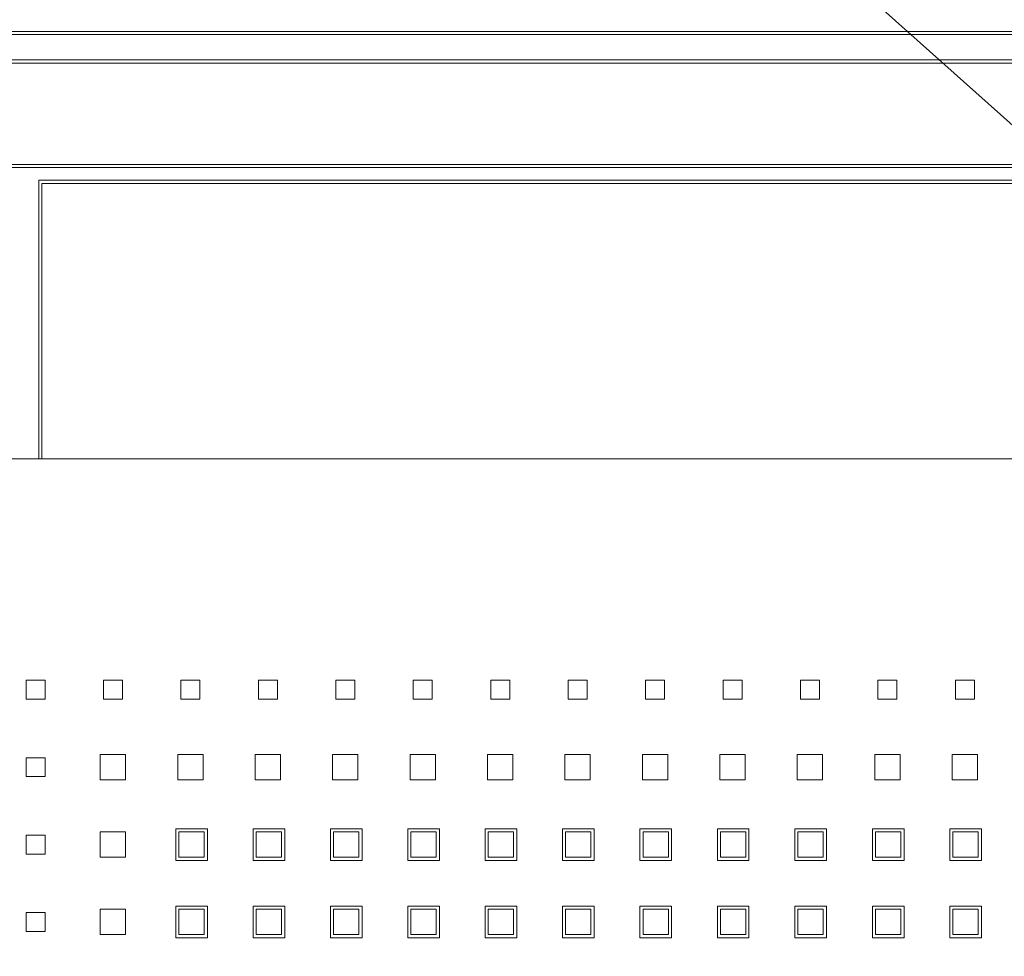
# Model space of a CAD drawing. Header units: millimetres. Extents: x -5941 to 19721, y -9230 to 6433.
# Tile 116 of 204: x 5850 to 5866, y -3409 to -3394. Entities that reach past the tile are written whole.
import ezdxf

# ---------------------------------------------------------------- set-up
doc = ezdxf.new("R2010")
doc.units = ezdxf.units.MM
doc.layers.add('A_SUFITY OPIS', color=1, linetype='Continuous')
doc.layers.add('GL-urzadzenia', color=6, linetype='Continuous', lineweight=20)

# ---------------------------------------------------------------- blocks, each defined once
blk = doc.blocks.new('RSen_55_ME_FB_SOg - fxza50a2veb - fully flat decoration panel - SH_daikin_tbq - standard-4997338-bottom')
at = {"lineweight": 18}
for p, q in [((287.5, 287.5), (-287.5, 287.5)), ((287, 287), (-287, 287)), ((-283, 283), (283, 283)), ((-282.5, 282.5), (282.5, 282.5)), ((-266.5, 266.5), (266.5, 266.5)), ((266, 266), (-266, 266)), ((-183, 264), (183, 264)), ((-183, 222.14), (-183, 264)), ((182.5, 263.5), (-182.5, 263.5)), ((-182.5, 263.5), (-182.5, 222.14)), ((-182.5, 263.5), (-182.5, 263.5)), ((-183, 220), (-183, 222.14)), ((-182.5, 222.14), (-182.5, 220)), ((-220, 220), (220, 220)), ((-185, 185), (-182, 185)), ((-185, 182), (-185, 185)), ((-182, 185), (-182, 182)), ((-172.77, 182), (-172.77, 185)), ((-172.77, 185), (-169.77, 185)), ((-169.77, 185), (-169.77, 182)), ((-160.54, 182), (-160.54, 185)), ((-160.54, 185), (-157.54, 185)), ((-157.54, 185), (-157.54, 182)), ((-148.31, 182), (-148.31, 185)), ((-148.31, 185), (-145.31, 185)), ((-145.31, 185), (-145.31, 182)), ((-136.08, 182), (-136.08, 185)), ((-136.08, 185), (-133.08, 185)), ((-133.08, 185), (-133.08, 182)), ((-123.85, 182), (-123.85, 185)), ((-123.85, 185), (-120.85, 185)), ((-120.85, 185), (-120.85, 182)), ((-111.62, 182), (-111.62, 185)), ((-111.62, 185), (-108.62, 185)), ((-108.62, 185), (-108.62, 182)), ((-99.39, 182), (-99.39, 185)), ((-99.39, 185), (-96.39, 185)), ((-96.39, 185), (-96.39, 182)), ((-87.16, 182), (-87.16, 185)), ((-87.16, 185), (-84.16, 185)), ((-84.16, 185), (-84.16, 182)), ((-74.93, 182), (-74.93, 185)), ((-74.93, 185), (-71.93, 185)), ((-71.93, 185), (-71.93, 182)), ((-62.7, 182), (-62.7, 185)), ((-62.7, 185), (-59.7, 185)), ((-59.7, 185), (-59.7, 182)), ((-50.47, 182), (-50.47, 185)), ((-50.47, 185), (-47.47, 185)), ((-47.47, 185), (-47.47, 182)), ((-38.24, 182), (-38.24, 185)), ((-38.24, 185), (-35.24, 185)), ((-35.24, 185), (-35.24, 182)), ((-182, 182), (-185, 182)), ((-169.77, 182), (-172.77, 182)), ((-157.54, 182), (-160.54, 182)), ((-145.31, 182), (-148.31, 182)), ((-133.08, 182), (-136.08, 182)), ((-120.85, 182), (-123.85, 182)), ((-108.62, 182), (-111.62, 182)), ((-96.39, 182), (-99.39, 182)), ((-84.16, 182), (-87.16, 182)), ((-71.93, 182), (-74.93, 182)), ((-59.7, 182), (-62.7, 182)), ((-47.47, 182), (-50.47, 182)), ((-35.24, 182), (-38.24, 182)), ((-185, 172.77), (-182, 172.77)), ((-185, 169.77), (-185, 172.77)), ((-182, 172.77), (-182, 169.77)), ((-173.27, 169.27), (-173.27, 173.27)), ((-173.27, 173.27), (-169.27, 173.27)), ((-169.27, 173.27), (-169.27, 169.27)), ((-161.04, 169.27), (-161.04, 173.27)), ((-161.04, 173.27), (-157.04, 173.27)), ((-157.04, 173.27), (-157.04, 169.27)), ((-148.81, 169.27), (-148.81, 173.27)), ((-148.81, 173.27), (-144.81, 173.27)), ((-144.81, 173.27), (-144.81, 169.27)), ((-136.58, 169.27), (-136.58, 173.27)), ((-136.58, 173.27), (-132.58, 173.27)), ((-132.58, 173.27), (-132.58, 169.27)), ((-124.35, 169.27), (-124.35, 173.27)), ((-124.35, 173.27), (-120.35, 173.27)), ((-120.35, 173.27), (-120.35, 169.27)), ((-112.12, 169.27), (-112.12, 173.27)), ((-112.12, 173.27), (-108.12, 173.27)), ((-108.12, 173.27), (-108.12, 169.27)), ((-99.89, 169.27), (-99.89, 173.27)), ((-99.89, 173.27), (-95.89, 173.27)), ((-95.89, 173.27), (-95.89, 169.27)), ((-87.66, 169.27), (-87.66, 173.27)), ((-87.66, 173.27), (-83.66, 173.27)), ((-83.66, 173.27), (-83.66, 169.27)), ((-75.43, 169.27), (-75.43, 173.27)), ((-75.43, 173.27), (-71.43, 173.27)), ((-71.43, 173.27), (-71.43, 169.27)), ((-63.2, 169.27), (-63.2, 173.27)), ((-63.2, 173.27), (-59.2, 173.27)), ((-59.2, 173.27), (-59.2, 169.27)), ((-50.97, 169.27), (-50.97, 173.27)), ((-50.97, 173.27), (-46.97, 173.27)), ((-46.97, 173.27), (-46.97, 169.27)), ((-38.74, 169.27), (-38.74, 173.27)), ((-38.74, 173.27), (-34.74, 173.27)), ((-34.74, 173.27), (-34.74, 169.27)), ((-182, 169.77), (-185, 169.77)), ((-169.27, 169.27), (-173.27, 169.27)), ((-157.04, 169.27), (-161.04, 169.27)), ((-144.81, 169.27), (-148.81, 169.27)), ((-132.58, 169.27), (-136.58, 169.27)), ((-120.35, 169.27), (-124.35, 169.27)), ((-108.12, 169.27), (-112.12, 169.27)), ((-95.89, 169.27), (-99.89, 169.27)), ((-83.66, 169.27), (-87.66, 169.27)), ((-71.43, 169.27), (-75.43, 169.27)), ((-59.2, 169.27), (-63.2, 169.27)), ((-46.97, 169.27), (-50.97, 169.27)), ((-34.74, 169.27), (-38.74, 169.27)), ((-185, 160.54), (-182, 160.54)), ((-185, 157.54), (-185, 160.54)), ((-182, 160.54), (-182, 157.54)), ((-173.27, 157.04), (-173.27, 161.04)), ((-173.27, 161.04), (-169.27, 161.04)), ((-169.27, 161.04), (-169.27, 157.04)), ((-161.35, 156.54), (-161.35, 161.54)), ((-161.35, 161.54), (-156.35, 161.54)), ((-156.88, 161.04), (-160.88, 161.04)), ((-160.88, 161.04), (-160.88, 157.04)), ((-156.88, 157.04), (-156.88, 161.04)), ((-156.35, 161.54), (-156.35, 156.54)), ((-149.12, 156.54), (-149.12, 161.54)), ((-149.12, 161.54), (-144.12, 161.54)), ((-144.65, 161.04), (-148.65, 161.04)), ((-148.65, 161.04), (-148.65, 157.04)), ((-144.65, 157.04), (-144.65, 161.04)), ((-144.12, 161.54), (-144.12, 156.54)), ((-136.92, 156.54), (-136.92, 161.54)), ((-136.92, 161.54), (-131.92, 161.54)), ((-132.42, 161.04), (-136.42, 161.04)), ((-136.42, 161.04), (-136.42, 157.04)), ((-132.42, 157.04), (-132.42, 161.04)), ((-131.92, 161.54), (-131.92, 156.54)), ((-124.72, 156.54), (-124.72, 161.54)), ((-124.72, 161.54), (-119.72, 161.54)), ((-120.25, 161.04), (-124.25, 161.04)), ((-124.25, 161.04), (-124.25, 157.04)), ((-120.25, 157.04), (-120.25, 161.04)), ((-119.72, 161.54), (-119.72, 156.54)), ((-112.49, 156.54), (-112.49, 161.54)), ((-112.49, 161.54), (-107.49, 161.54)), ((-108.02, 161.04), (-112.02, 161.04)), ((-112.02, 161.04), (-112.02, 157.04)), ((-108.02, 157.04), (-108.02, 161.04)), ((-107.49, 161.54), (-107.49, 156.54)), ((-100.29, 156.54), (-100.29, 161.54)), ((-100.29, 161.54), (-95.29, 161.54)), ((-95.79, 161.04), (-99.79, 161.04)), ((-99.79, 161.04), (-99.79, 157.04)), ((-95.79, 157.04), (-95.79, 161.04)), ((-95.29, 161.54), (-95.29, 156.54)), ((-88.09, 156.54), (-88.09, 161.54)), ((-88.09, 161.54), (-83.09, 161.54)), ((-83.56, 161.04), (-87.56, 161.04)), ((-87.56, 161.04), (-87.56, 157.04)), ((-83.56, 157.04), (-83.56, 161.04)), ((-83.09, 161.54), (-83.09, 156.54)), ((-75.83, 156.54), (-75.83, 161.54)), ((-75.83, 161.54), (-70.83, 161.54)), ((-71.33, 161.04), (-75.33, 161.04)), ((-75.33, 161.04), (-75.33, 157.04)), ((-71.33, 157.04), (-71.33, 161.04)), ((-70.83, 161.54), (-70.83, 156.54)), ((-63.6, 156.54), (-63.6, 161.54)), ((-63.6, 161.54), (-58.6, 161.54)), ((-59.13, 161.04), (-63.13, 161.04)), ((-63.13, 161.04), (-63.13, 157.04)), ((-59.13, 157.04), (-59.13, 161.04)), ((-58.6, 161.54), (-58.6, 156.54)), ((-51.34, 156.54), (-51.34, 161.54)), ((-51.34, 161.54), (-46.34, 161.54)), ((-46.87, 161.04), (-50.87, 161.04)), ((-50.87, 161.04), (-50.87, 157.04)), ((-46.87, 157.04), (-46.87, 161.04)), ((-46.34, 161.54), (-46.34, 156.54)), ((-39.11, 156.54), (-39.11, 161.54)), ((-39.11, 161.54), (-34.11, 161.54)), ((-34.64, 161.04), (-38.64, 161.04)), ((-38.64, 161.04), (-38.64, 157.04)), ((-34.64, 157.04), (-34.64, 161.04)), ((-34.11, 161.54), (-34.11, 156.54)), ((-182, 157.54), (-185, 157.54)), ((-169.27, 157.04), (-173.27, 157.04)), ((-156.35, 156.54), (-161.35, 156.54)), ((-160.88, 157.04), (-156.88, 157.04)), ((-144.12, 156.54), (-149.12, 156.54)), ((-148.65, 157.04), (-144.65, 157.04)), ((-131.92, 156.54), (-136.92, 156.54)), ((-136.42, 157.04), (-132.42, 157.04)), ((-119.72, 156.54), (-124.72, 156.54)), ((-124.25, 157.04), (-120.25, 157.04)), ((-107.49, 156.54), (-112.49, 156.54)), ((-112.02, 157.04), (-108.02, 157.04)), ((-95.29, 156.54), (-100.29, 156.54)), ((-99.79, 157.04), (-95.79, 157.04)), ((-83.09, 156.54), (-88.09, 156.54)), ((-87.56, 157.04), (-83.56, 157.04)), ((-70.83, 156.54), (-75.83, 156.54)), ((-75.33, 157.04), (-71.33, 157.04)), ((-58.6, 156.54), (-63.6, 156.54)), ((-63.13, 157.04), (-59.13, 157.04)), ((-46.34, 156.54), (-51.34, 156.54)), ((-50.87, 157.04), (-46.87, 157.04)), ((-34.11, 156.54), (-39.11, 156.54)), ((-38.64, 157.04), (-34.64, 157.04)), ((-161.35, 144.31), (-161.35, 149.31)), ((-161.35, 149.31), (-156.35, 149.31)), ((-156.35, 149.31), (-156.35, 144.31)), ((-149.12, 144.31), (-149.12, 149.31)), ((-149.12, 149.31), (-144.12, 149.31)), ((-144.12, 149.31), (-144.12, 144.31)), ((-136.92, 144.31), (-136.92, 149.31)), ((-136.92, 149.31), (-131.92, 149.31)), ((-131.92, 149.31), (-131.92, 144.31)), ((-124.72, 144.31), (-124.72, 149.31)), ((-124.72, 149.31), (-119.72, 149.31)), ((-119.72, 149.31), (-119.72, 144.31)), ((-112.49, 144.31), (-112.49, 149.31)), ((-112.49, 149.31), (-107.49, 149.31)), ((-107.49, 149.31), (-107.49, 144.31)), ((-100.29, 144.31), (-100.29, 149.31)), ((-100.29, 149.31), (-95.29, 149.31)), ((-95.29, 149.31), (-95.29, 144.31)), ((-88.09, 144.31), (-88.09, 149.31)), ((-88.09, 149.31), (-83.09, 149.31)), ((-83.09, 149.31), (-83.09, 144.31)), ((-75.83, 144.31), (-75.83, 149.31)), ((-75.83, 149.31), (-70.83, 149.31)), ((-70.83, 149.31), (-70.83, 144.31)), ((-63.6, 144.31), (-63.6, 149.31)), ((-63.6, 149.31), (-58.6, 149.31)), ((-58.6, 149.31), (-58.6, 144.31)), ((-51.34, 144.31), (-51.34, 149.31)), ((-51.34, 149.31), (-46.34, 149.31)), ((-46.34, 149.31), (-46.34, 144.31)), ((-39.11, 144.31), (-39.11, 149.31)), ((-39.11, 149.31), (-34.11, 149.31)), ((-34.11, 149.31), (-34.11, 144.31)), ((-185, 148.31), (-182, 148.31)), ((-185, 145.31), (-185, 148.31)), ((-182, 148.31), (-182, 145.31)), ((-173.27, 144.81), (-173.27, 148.81)), ((-173.27, 148.81), (-169.27, 148.81)), ((-169.27, 148.81), (-169.27, 144.81)), ((-156.88, 148.81), (-160.88, 148.81)), ((-160.88, 148.81), (-160.88, 144.81)), ((-156.88, 144.81), (-156.88, 148.81)), ((-144.65, 148.81), (-148.65, 148.81)), ((-148.65, 148.81), (-148.65, 144.81)), ((-144.65, 144.81), (-144.65, 148.81)), ((-132.42, 148.81), (-136.42, 148.81)), ((-136.42, 148.81), (-136.42, 144.81)), ((-132.42, 144.81), (-132.42, 148.81)), ((-120.25, 148.81), (-124.25, 148.81)), ((-124.25, 148.81), (-124.25, 144.81)), ((-120.25, 144.81), (-120.25, 148.81)), ((-108.02, 148.81), (-112.02, 148.81)), ((-112.02, 148.81), (-112.02, 144.81)), ((-108.02, 144.81), (-108.02, 148.81)), ((-95.79, 148.81), (-99.79, 148.81)), ((-99.79, 148.81), (-99.79, 144.81)), ((-95.79, 144.81), (-95.79, 148.81)), ((-83.56, 148.81), (-87.56, 148.81)), ((-87.56, 148.81), (-87.56, 144.81)), ((-83.56, 144.81), (-83.56, 148.81)), ((-71.33, 148.81), (-75.33, 148.81)), ((-75.33, 148.81), (-75.33, 144.81)), ((-71.33, 144.81), (-71.33, 148.81)), ((-59.1, 148.81), (-63.1, 148.81)), ((-63.1, 148.81), (-63.1, 144.81)), ((-59.1, 144.81), (-59.1, 148.81)), ((-46.87, 148.81), (-50.87, 148.81)), ((-50.87, 148.81), (-50.87, 144.81)), ((-46.87, 144.81), (-46.87, 148.81)), ((-34.64, 148.81), (-38.64, 148.81)), ((-38.64, 148.81), (-38.64, 144.81)), ((-34.64, 144.81), (-34.64, 148.81)), ((-182, 145.31), (-185, 145.31)), ((-169.27, 144.81), (-173.27, 144.81)), ((-160.88, 144.81), (-156.88, 144.81)), ((-148.65, 144.81), (-144.65, 144.81)), ((-136.42, 144.81), (-132.42, 144.81)), ((-124.25, 144.81), (-120.25, 144.81)), ((-112.02, 144.81), (-108.02, 144.81)), ((-99.79, 144.81), (-95.79, 144.81)), ((-87.56, 144.81), (-83.56, 144.81)), ((-75.33, 144.81), (-71.33, 144.81)), ((-63.1, 144.81), (-59.1, 144.81)), ((-50.87, 144.81), (-46.87, 144.81)), ((-38.64, 144.81), (-34.64, 144.81)), ((-156.35, 144.31), (-161.35, 144.31)), ((-144.12, 144.31), (-149.12, 144.31)), ((-131.92, 144.31), (-136.92, 144.31)), ((-119.72, 144.31), (-124.72, 144.31)), ((-107.49, 144.31), (-112.49, 144.31)), ((-95.29, 144.31), (-100.29, 144.31)), ((-83.09, 144.31), (-88.09, 144.31)), ((-70.83, 144.31), (-75.83, 144.31)), ((-58.6, 144.31), (-63.6, 144.31)), ((-46.34, 144.31), (-51.34, 144.31)), ((-34.11, 144.31), (-39.11, 144.31))]:
    blk.add_line(p, q, dxfattribs=at)
blk = doc.blocks.new('2658cea6-5bf1-4a8d-8ecb-1a42f1d0a86a')
at = {"lineweight": 18}
blk.add_blockref('RSen_55_ME_FB_SOg - fxza50a2veb - fully flat decoration panel - SH_daikin_tbq - standard-4997338-bottom', (0, 0), dxfattribs=at)
blk = doc.blocks.new('116a95a6-ef70-443d-9a1b-21b416471860')
at = {"layer": 'GL-urzadzenia', "xscale": 0.1, "yscale": 0.1, "zscale": 0.1}
blk.add_blockref('2658cea6-5bf1-4a8d-8ecb-1a42f1d0a86a', (35.05, -31), dxfattribs=at)

msp = doc.modelspace()

# ---------------------------------------------------------------- linework, layer by layer
at = {"layer": 'A_SUFITY OPIS'}
msp.add_lwpolyline([(5887.232, -3414.669), (5827.287, -3361.17), (5701.872, -3361.17)], dxfattribs=at)

# ---------------------------------------------------------------- block references
at = {"layer": 'GL-urzadzenia'}
msp.add_blockref('116a95a6-ef70-443d-9a1b-21b416471860', (5833.982, -3392.085), dxfattribs=at)

doc.saveas('drawing.dxf')
